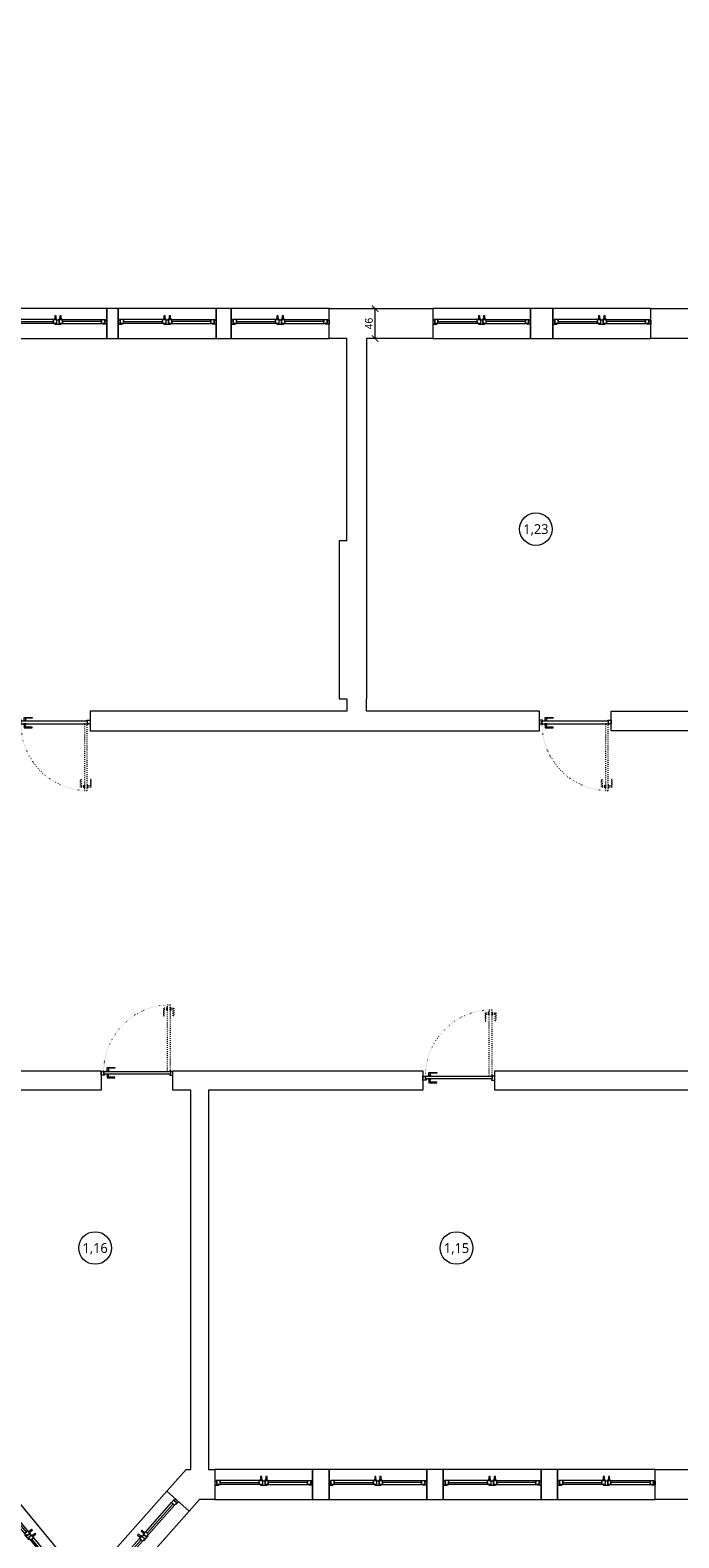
# Model space of a CAD drawing. Header units: millimetres. Extents: x -221 to 149158, y -114258 to 0.
# Tile 109 of 219: x 96589 to 97584, y -66178 to -63867. Entities that reach past the tile are written whole.
import ezdxf
from ezdxf.enums import TextEntityAlignment as Align

# ---------------------------------------------------------------- set-up
doc = ezdxf.new("R2010")
doc.units = ezdxf.units.MM
doc.linetypes.add('ACAD_ISO03W100', pattern=[30, 12, -18])
doc.linetypes.add('ACAD_ISO07W100', pattern=[3, 0, -3])
doc.layers.get('0').update_dxf_attribs({"lineweight": 0})
doc.layers.add('A-przekrycieram.ART', color=7, linetype='Continuous', lineweight=0, true_color=0xffffff)
for name, color, linetype, lineweight in [('OPIS', 4, 'Continuous', 9), ('opis..KF', 250, 'Continuous', 15), ('stolarka_arch', 250, 'Continuous', 5), ('ściany ist..KF', 61, 'Continuous', 5)]:
    doc.layers.add(name, color=color, linetype=linetype, lineweight=lineweight)
doc.styles.add('ARCH', font='segoeuil.ttf')
doc.styles.add('kamil', font='GOTHIC.TTF')
doc.dimstyles.new('100..KF', dxfattribs={"dimtxt": 12, "dimasz": 10, "dimexe": 5, "dimexo": 5, "dimgap": 3, "dimtad": 1, "dimdec": 1, "dimrnd": 0.5, "dimtxsty": 'kamil', "dimblk": 'ARCHTICK', "dimcen": 0, "dimclrd": 256, "dimclre": 256, "dimclrt": 256, "dimadec": 0, "dimazin": 0, "dimtfac": 1, "dimtdec": 1, "dimtofl": 0, "dimtmove": 0, "dimatfit": 3, "dimfxl": 10, "dimfxlon": 1, "dimlwd": 0, "dimlwe": 0, "dimarcsym": 0})

# ---------------------------------------------------------------- blocks, each defined once
blk = doc.blocks.new('*U975')
at = {"layer": 'stolarka_arch', "lineweight": 0}
blk.add_lwpolyline([(0, 0), (150, 0), (150, -46.1), (0, -46.1)], close=True, dxfattribs=at)
at = {"layer": 'stolarka_arch'}
for points in [[(0, -22), (6, -22), (6, -23), (3, -23), (3, -28), (0, -28)], [(3, -23), (8, -23), (8, -29), (2, -29), (2, -28), (3, -28)], [(8, -26), (68, -26), (68, -23), (8, -23)], [(73, -23), (68, -23), (68, -29), (74, -29), (74, -28), (73, -28)], [(70, -22), (80, -22), (80, -23), (77, -23), (77, -28), (73, -28), (73, -23), (70, -23)], [(77, -23), (82, -23), (82, -29), (76, -29), (76, -28), (77, -28)], [(142, -26), (82, -26), (82, -23), (142, -23)], [(147, -23), (142, -23), (142, -29), (148, -29), (148, -28), (147, -28)], [(150, -22), (144, -22), (144, -23), (147, -23), (147, -28), (150, -28)], [(8, -26), (68, -26), (68, -29), (8, -29)], [(73, -30), (69, -30), (69, -29), (73, -29)], [(72, -35), (70, -35), (70, -30), (72, -30)], [(81, -30), (77, -30), (77, -29), (81, -29)], [(80, -35), (78, -35), (78, -30), (80, -30)], [(142, -26), (82, -26), (82, -29), (142, -29)]]:
    blk.add_lwpolyline(points, close=True, dxfattribs=at)
blk = doc.blocks.new('*U998')
at = {"layer": 'stolarka_arch', "lineweight": 0}
blk.add_lwpolyline([(0, 0), (150, 0), (150, -46), (0, -46)], close=True, dxfattribs=at)
at = {"layer": 'stolarka_arch'}
for points in [[(0, -22), (6, -22), (6, -23), (3, -23), (3, -28), (0, -28)], [(3, -23), (8, -23), (8, -29), (2, -29), (2, -28), (3, -28)], [(8, -26), (68, -26), (68, -23), (8, -23)], [(73, -23), (68, -23), (68, -29), (74, -29), (74, -28), (73, -28)], [(70, -22), (80, -22), (80, -23), (77, -23), (77, -28), (73, -28), (73, -23), (70, -23)], [(77, -23), (82, -23), (82, -29), (76, -29), (76, -28), (77, -28)], [(142, -26), (82, -26), (82, -23), (142, -23)], [(147, -23), (142, -23), (142, -29), (148, -29), (148, -28), (147, -28)], [(150, -22), (144, -22), (144, -23), (147, -23), (147, -28), (150, -28)], [(8, -26), (68, -26), (68, -29), (8, -29)], [(73, -30), (69, -30), (69, -29), (73, -29)], [(72, -35), (70, -35), (70, -30), (72, -30)], [(81, -30), (77, -30), (77, -29), (81, -29)], [(80, -35), (78, -35), (78, -30), (80, -30)], [(142, -26), (82, -26), (82, -29), (142, -29)]]:
    blk.add_lwpolyline(points, close=True, dxfattribs=at)
blk = doc.blocks.new('*U650')
at = {"layer": 'stolarka_arch', "linetype": 'ACAD_ISO03W100', "lineweight": 0, "ltscale": 0.1}
for points in [[(3.5, 97), (-1.5, 97), (-1.5, 85), (-0.5, 85), (-0.5, 95), (3.5, 95)], [(3.5, 98), (3.5, 94), (4.5, 94), (4.5, 98)], [(4.5, 102), (4.5, 0), (8.5, 0), (8.5, 102)], [(9.5, 98), (9.5, 94), (8.5, 94), (8.5, 98)], [(9.5, 97), (14.5, 97), (14.5, 85), (13.5, 85), (13.5, 95), (9.5, 95)]]:
    blk.add_lwpolyline(points, close=True, dxfattribs=at)
at = {"layer": 'stolarka_arch'}
for points in [[(5, -4), (5, -6), (0, -6), (0, 0), (4, 0), (4, -4), (5, -4)], [(106, 0), (4, 0), (4, -4), (106, -4)], [(101, 1), (101, 6), (89, 6), (89, 5), (99, 5), (99, 1)], [(102, 1), (98, 1), (98, 0), (102, 0)], [(105, -4), (105, -6), (110, -6), (110, 0), (106, 0), (106, -4), (105, -4)], [(101, -5), (101, -10), (89, -10), (89, -9), (99, -9), (99, -5)], [(102, -5), (98, -5), (98, -4), (102, -4)]]:
    blk.add_lwpolyline(points, close=True, dxfattribs=at)
blk.add_circle((4, 0.5), 0.5, dxfattribs=at)
at = {"layer": 'stolarka_arch', "linetype": 'ACAD_ISO07W100', "lineweight": 0, "ltscale": 0.5}
blk.add_arc((4, 0), 102, 0, 89.6506, dxfattribs=at)
blk = doc.blocks.new('*U1061')
at = {"layer": 'stolarka_arch', "lineweight": 0}
blk.add_lwpolyline([(0, 0), (150, 0), (150, -46), (0, -46)], close=True, dxfattribs=at)
at = {"layer": 'stolarka_arch'}
for points in [[(0, -22), (6, -22), (6, -23), (3, -23), (3, -28), (0, -28)], [(3, -23), (8, -23), (8, -29), (2, -29), (2, -28), (3, -28)], [(8, -26), (68, -26), (68, -23), (8, -23)], [(73, -23), (68, -23), (68, -29), (74, -29), (74, -28), (73, -28)], [(70, -22), (80, -22), (80, -23), (77, -23), (77, -28), (73, -28), (73, -23), (70, -23)], [(77, -23), (82, -23), (82, -29), (76, -29), (76, -28), (77, -28)], [(142, -26), (82, -26), (82, -23), (142, -23)], [(147, -23), (142, -23), (142, -29), (148, -29), (148, -28), (147, -28)], [(150, -22), (144, -22), (144, -23), (147, -23), (147, -28), (150, -28)], [(8, -26), (68, -26), (68, -29), (8, -29)], [(73, -30), (69, -30), (69, -29), (73, -29)], [(72, -35), (70, -35), (70, -30), (72, -30)], [(81, -30), (77, -30), (77, -29), (81, -29)], [(80, -35), (78, -35), (78, -30), (80, -30)], [(142, -26), (82, -26), (82, -29), (142, -29)]]:
    blk.add_lwpolyline(points, close=True, dxfattribs=at)
blk = doc.blocks.new('*U999')
at = {"layer": 'stolarka_arch', "lineweight": 0}
blk.add_lwpolyline([(0, 0), (150, 0), (150, -46), (0, -46)], close=True, dxfattribs=at)
at = {"layer": 'stolarka_arch'}
for points in [[(0, -22), (6, -22), (6, -23), (3, -23), (3, -28), (0, -28)], [(3, -23), (8, -23), (8, -29), (2, -29), (2, -28), (3, -28)], [(8, -26), (68, -26), (68, -23), (8, -23)], [(73, -23), (68, -23), (68, -29), (74, -29), (74, -28), (73, -28)], [(70, -22), (80, -22), (80, -23), (77, -23), (77, -28), (73, -28), (73, -23), (70, -23)], [(77, -23), (82, -23), (82, -29), (76, -29), (76, -28), (77, -28)], [(142, -26), (82, -26), (82, -23), (142, -23)], [(147, -23), (142, -23), (142, -29), (148, -29), (148, -28), (147, -28)], [(150, -22), (144, -22), (144, -23), (147, -23), (147, -28), (150, -28)], [(8, -26), (68, -26), (68, -29), (8, -29)], [(73, -30), (69, -30), (69, -29), (73, -29)], [(72, -35), (70, -35), (70, -30), (72, -30)], [(81, -30), (77, -30), (77, -29), (81, -29)], [(80, -35), (78, -35), (78, -30), (80, -30)], [(142, -26), (82, -26), (82, -29), (142, -29)]]:
    blk.add_lwpolyline(points, close=True, dxfattribs=at)
blk = doc.blocks.new('*U985')
at = {"layer": 'stolarka_arch', "lineweight": 0}
blk.add_lwpolyline([(0, 0), (150, 0), (150, -46), (0, -46)], close=True, dxfattribs=at)
at = {"layer": 'stolarka_arch'}
for points in [[(0, -22), (6, -22), (6, -23), (3, -23), (3, -28), (0, -28)], [(3, -23), (8, -23), (8, -29), (2, -29), (2, -28), (3, -28)], [(8, -26), (68, -26), (68, -23), (8, -23)], [(73, -23), (68, -23), (68, -29), (74, -29), (74, -28), (73, -28)], [(70, -22), (80, -22), (80, -23), (77, -23), (77, -28), (73, -28), (73, -23), (70, -23)], [(77, -23), (82, -23), (82, -29), (76, -29), (76, -28), (77, -28)], [(142, -26), (82, -26), (82, -23), (142, -23)], [(147, -23), (142, -23), (142, -29), (148, -29), (148, -28), (147, -28)], [(150, -22), (144, -22), (144, -23), (147, -23), (147, -28), (150, -28)], [(8, -26), (68, -26), (68, -29), (8, -29)], [(73, -30), (69, -30), (69, -29), (73, -29)], [(72, -35), (70, -35), (70, -30), (72, -30)], [(81, -30), (77, -30), (77, -29), (81, -29)], [(80, -35), (78, -35), (78, -30), (80, -30)], [(142, -26), (82, -26), (82, -29), (142, -29)]]:
    blk.add_lwpolyline(points, close=True, dxfattribs=at)
blk = doc.blocks.new('nr pom')
at = {"layer": 'opis..KF', "lineweight": 20}
blk.add_circle((0, 0), 25, dxfattribs=at)
at = {"layer": 'opis..KF', "style": 'ARCH'}
blk.add_attdef('00', text='', height=15, dxfattribs=at).set_placement((0, 0), align=Align.MIDDLE_CENTER)
blk = doc.blocks.new('*U1674')
at = {"layer": 'A-przekrycieram.ART'}
h = blk.add_hatch(color=256, dxfattribs=at)
h.dxf.hatch_style = 1
h.paths.add_polyline_path([(0, 4200), (5940, 4200), (5940, 0), (0, 0)])
h.paths.add_polyline_path([(200, 4100), (5840, 4100), (5840, 100), (200, 100)], flags=16)
blk = doc.blocks.new('_ArchTick')
at = {"color": 0, "linetype": 'ByBlock', "const_width": 0.15}
blk.add_lwpolyline([(-0.5, -0.5), (0.5, 0.5)], dxfattribs=at)
blk = doc.blocks.new('*D1709')
at = {"layer": 'Defpoints', "color": 0, "linetype": 'ByBlock', "transparency": 16777216}
for p in [(97118.1, -64294), (97118.1, -64294), (97118.1, -64340)]:
    blk.add_point(p, dxfattribs=at)
at = {"layer": 'OPIS', "linetype": 'Continuous', "lineweight": 0, "transparency": 16777216}
for p, q in [((97118.1, -64294), (97113.1, -64294)), ((97118.1, -64340), (97118.1, -64294)), ((97118.1, -64340), (97113.1, -64340))]:
    blk.add_line(p, q, dxfattribs=at)
at = {"layer": 'OPIS', "linetype": 'ByBlock', "lineweight": 0, "transparency": 16777216, "xscale": 10, "yscale": 10, "zscale": 10}
for p, rotation in [((97118.1, -64294), 90), ((97118.1, -64340), 270)]:
    blk.add_blockref('_ArchTick', p, dxfattribs=dict(at, rotation=rotation))
at = {"layer": 'OPIS', "linetype": 'ByBlock', "transparency": 16777216, "insert": (97108.7, -64317), "char_height": 12, "attachment_point": 5, "rotation": 90, "style": 'kamil'}
blk.add_mtext('46', dxfattribs=at)

msp = doc.modelspace()

# ---------------------------------------------------------------- linework, layer by layer
at = {"layer": 'ściany ist..KF', "linetype": 'ByBlock'}
for points in [[(96706.94, -64339.99), (96724.33, -64339.99), (96724.33, -64293.99), (96706.94, -64293.99)], [(96874.33, -64339.99), (96897.67, -64339.99), (96897.67, -64293.99), (96874.33, -64293.99)], [(97356.56, -64339.99), (97390.88, -64339.99), (97390.88, -64293.99), (97356.56, -64293.99)], [(97022.43, -66118.97), (97047.54, -66118.97), (97047.54, -66072.97), (97022.43, -66072.97)], [(97197.54, -66118.96), (97222.64, -66118.96), (97222.64, -66072.96), (97197.54, -66072.96)], [(97372.64, -66118.95), (97397.75, -66118.95), (97397.75, -66072.95), (97372.64, -66072.95)]]:
    msp.add_lwpolyline(points, close=True, dxfattribs=at)
for points in [[(97074.91, -64649.99), (97074.91, -64339.99), (97047.67, -64339.99), (97047.67, -64293.99), (97206.56, -64293.99), (97206.56, -64339.99), (97104.91, -64339.99), (97104.91, -64649.99)], [(97540.88, -64339.99), (97540.88, -64293.99), (97689.99, -64293.99), (97689.99, -64339.99), (97665.99, -64339.99), (97665.99, -64910.99), (97983.8, -64910.99), (97983.8, -64940.99), (97479.97, -64940.99), (97479.97, -64910.99), (97635.99, -64910.99), (97635.99, -64339.99), (97540.88, -64339.99)], [(97074.91, -64649.99), (97062.91, -64649.99), (97062.91, -64891.99), (97074.91, -64891.99)], [(97104.91, -64891.99), (97105.41, -64891.99), (97105.41, -64649.99), (97104.91, -64649.99)], [(96681.16, -64940.99), (97369.97, -64940.99), (97369.97, -64910.99), (97104.91, -64910.99), (97104.91, -64891.99)], [(97074.91, -64891.99), (97074.91, -64910.99), (96681.16, -64910.99), (96681.16, -64940.99)], [(96411.41, -65461.99), (96411.41, -65460.5), (96554.41, -65460.5), (96554.41, -65461.99), (96698.29, -65461.99), (96698.29, -65492), (96554.41, -65492), (96554.41, -65501), (96523.96, -65501), (96523.96, -65597.7), (96568.41, -65597.7), (96568.41, -65775), (96523.96, -65775), (96523.96, -66073.29), (96530.27, -66072.99), (96555.39, -66103.72), (96520.04, -66132.91), (96508.57, -66118.99), (96472.83, -66119.38)], [(96833.26, -66137.06), (96798.79, -66106.46), (96828.47, -66072.98), (96835.68, -66072.98), (96835.68, -65492), (96808.29, -65492), (96808.29, -65461.99), (97191.57, -65461.99), (97191.57, -65492), (96862.68, -65492), (96862.71, -66072.98), (96872.43, -66072.97), (96872.43, -66118.98), (96849.16, -66118.98), (96833.26, -66137.06)], [(97301.57, -65492), (97301.57, -65461.99), (98020.65, -65461.99), (98022.84, -65461.99), (98022.84, -65492), (97665.99, -65492), (97665.99, -66200), (97689.99, -66200), (97689.99, -66246), (97619.99, -66246), (97619.99, -66118.94), (97547.75, -66118.95), (97547.75, -66072.95), (97635.99, -66072.95), (97635.99, -65492), (97301.57, -65492)]]:
    msp.add_lwpolyline(points, dxfattribs=at)

# ---------------------------------------------------------------- block references
at = {"xscale": 2, "yscale": 2, "zscale": 2}
msp.add_blockref('*U1674', (93336.03, -67503.22), dxfattribs=at)
at = {"layer": 'opis..KF', "color": 30}
for p, values in [((97364.68, -64632.02), {'00': '1,23'}), ((96688.86, -65733.71), {'00': '1,16'}), ((97242.97, -65733.71), {'00': '1,15'})]:
    msp.add_blockref('nr pom', p, dxfattribs=at).add_auto_attribs(values)
at = {"layer": 'stolarka_arch', "xscale": -1, "rotation": 180}
for name, p in [('*U985', (96556.94, -64339.99)), ('*U985', (96724.33, -64339.99)), ('*U985', (96897.67, -64339.99)), ('*U985', (97206.56, -64339.99)), ('*U985', (97390.88, -64339.99)), ('*U999', (96872.43, -66118.97)), ('*U998', (97047.54, -66118.98)), ('*U998', (97222.64, -66118.97)), ('*U1061', (97397.75, -66118.97))]:
    msp.add_blockref(name, p, dxfattribs=at)
at = {"layer": 'stolarka_arch', "rotation": 180}
for p in [(96681.16, -64930.56), (97479.97, -64930.56)]:
    msp.add_blockref('*U650', p, dxfattribs=at)
at = {"layer": 'stolarka_arch', "xscale": -1}
for p in [(96808.29, -65463.06), (97301.57, -65470.56)]:
    msp.add_blockref('*U650', p, dxfattribs=at)
at = {"layer": 'stolarka_arch', "color": 5, "rotation": 129.5458417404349}
msp.add_blockref('*U975', (96615.35, -66248.74), dxfattribs=at)
at = {"layer": 'stolarka_arch', "color": 5, "xscale": -1, "rotation": 228.4014041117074}
msp.add_blockref('*U975', (96733.67, -66249.24), dxfattribs=at)

# ---------------------------------------------------------------- dimensions: what is measured, and where the dimension line sits
at = {"layer": 'OPIS', "linetype": 'ByBlock'}
dim = msp.add_linear_dim(base=(97118.05, -64293.99), p1=(97118.05, -64339.99), p2=(97118.05, -64293.99), angle=90, dimstyle='100..KF', override={"dimfxl": 15}, dxfattribs=at)
dim.commit()
dim.dimension.update_dxf_attribs({"geometry": '*D1709', "text_midpoint": (97108.75, -64316.99)})

doc.saveas('drawing.dxf')
